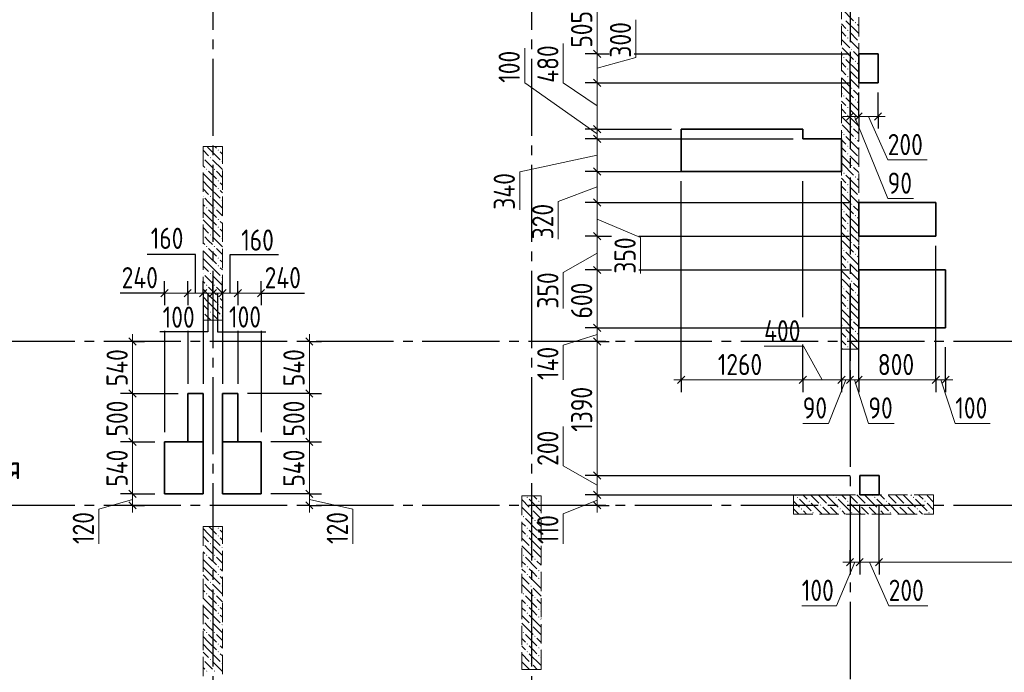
# Model space of a CAD drawing. Header units: millimetres. Extents: x 0 to 61017, y 0 to 42000.
# Tile 12 of 23: x 26240 to 36438, y 25370 to 32134. Entities that reach past the tile are written whole.
import ezdxf

# ---------------------------------------------------------------- set-up
doc = ezdxf.new("R2010")
doc.units = ezdxf.units.MM
doc.linetypes.add('______2', pattern=[270, 200, -70])
doc.linetypes.add('______5', pattern=[1100, 800, -100, 100, -100])
for name, color, linetype, lineweight in [('Standard', 7, 'Continuous', 25), ('ЖБ Пилон', 180, 'Continuous', 25), ('Оси', 40, '______5', 18), ('Примечания', 7, 'Continuous', 25), ('Размерная выноска', 7, 'Continuous', 13)]:
    doc.layers.add(name, color=color, linetype=linetype, lineweight=lineweight)
doc.layers.add('ЖБ Перекрытие верхний уровень', color=7, linetype='Continuous', lineweight=25, true_color=0xe0e0ff)
doc.layers.add('ЖБ Стена верхний уровень', color=7, linetype='Continuous', lineweight=25, true_color=0x006e00)
doc.styles.add('GOST 2.304-81', font='txt')

msp = doc.modelspace()

# ---------------------------------------------------------------- hatches: boundary and pattern name
at = {"layer": 'ЖБ Пилон', "linetype": 'Continuous', "lineweight": 18, "transparency": 33554687}
for points in [[(28140, 30707), (28143, 30703), (28140, 30700)], [(28210, 30703), (28217, 30710), (28223, 30703), (28217, 30697)], [(28290, 30783), (28297, 30790), (28303, 30783), (28297, 30777)], [(28330, 30663), (28337, 30670), (28340, 30667), (28340, 30660), (28337, 30657)], [(28170, 30583), (28177, 30590), (28183, 30583), (28177, 30577)], [(28250, 30583), (28257, 30590), (28263, 30583), (28257, 30577)], [(28290, 30463), (28297, 30470), (28303, 30463), (28297, 30457)], [(28290, 30383), (28297, 30390), (28303, 30383), (28297, 30377)], [(28140, 30307), (28143, 30303), (28140, 30300)], [(28210, 30303), (28217, 30310), (28223, 30303), (28217, 30297)], [(28170, 30183), (28177, 30190), (28183, 30183), (28177, 30177)], [(28250, 30183), (28257, 30190), (28263, 30183), (28257, 30177)], [(28330, 30263), (28337, 30270), (28340, 30267), (28340, 30260), (28337, 30257)], [(28290, 30063), (28297, 30070), (28303, 30063), (28297, 30057)], [(28290, 29983), (28297, 29990), (28303, 29983), (28297, 29977)], [(28140, 29907), (28143, 29903), (28140, 29900)], [(28210, 29903), (28217, 29910), (28223, 29903), (28217, 29897)], [(28170, 29783), (28177, 29790), (28183, 29783), (28177, 29777)], [(28250, 29783), (28257, 29790), (28263, 29783), (28257, 29777)], [(28330, 29863), (28337, 29870), (28340, 29867), (28340, 29860), (28337, 29857)], [(28290, 29663), (28297, 29670), (28303, 29663), (28297, 29657)], [(28290, 29583), (28297, 29590), (28303, 29583), (28297, 29577)], [(28140, 29507), (28143, 29503), (28140, 29500)], [(28210, 29503), (28217, 29510), (28223, 29503), (28217, 29497)], [(28170, 29383), (28177, 29390), (28183, 29383), (28177, 29377)], [(28250, 29383), (28257, 29390), (28263, 29383), (28257, 29377)], [(28330, 29463), (28337, 29470), (28340, 29467), (28340, 29460), (28337, 29457)], [(28290, 29263), (28297, 29270), (28303, 29263), (28297, 29257)], [(28290, 29183), (28297, 29190), (28303, 29183), (28297, 29177)], [(28140, 29107), (28143, 29103), (28140, 29100)], [(28210, 29103), (28217, 29110), (28223, 29103), (28217, 29097)], [(28330, 29063), (28337, 29070), (28340, 29067), (28340, 29060), (28337, 29057)], [(31490, 27183), (31497, 27190), (31503, 27183), (31497, 27177)], [(31610, 27143), (31617, 27150), (31623, 27143), (31617, 27137)], [(34290, 27183), (34297, 27190), (34303, 27183), (34297, 27177)], [(34410, 27143), (34417, 27150), (34423, 27143), (34417, 27137)], [(34690, 27183), (34697, 27190), (34703, 27183), (34697, 27177)], [(34810, 27143), (34817, 27150), (34823, 27143), (34817, 27137)], [(35090, 27183), (35097, 27190), (35103, 27183), (35097, 27177)], [(35210, 27143), (35217, 27150), (35223, 27143), (35217, 27137)], [(35490, 27183), (35497, 27190), (35503, 27183), (35497, 27177)], [(35610, 27143), (35617, 27150), (35623, 27143), (35617, 27137)], [(31530, 27063), (31537, 27070), (31543, 27063), (31537, 27057)], [(34330, 27063), (34337, 27070), (34343, 27063), (34337, 27057)], [(34450, 27023), (34457, 27030), (34463, 27023), (34457, 27017)], [(34530, 27103), (34537, 27110), (34543, 27103), (34537, 27097)], [(34610, 27103), (34617, 27110), (34623, 27103), (34617, 27097)], [(34730, 27063), (34737, 27070), (34743, 27063), (34737, 27057)], [(34850, 27023), (34857, 27030), (34863, 27023), (34857, 27017)], [(34930, 27103), (34937, 27110), (34943, 27103), (34937, 27097)], [(35010, 27103), (35017, 27110), (35023, 27103), (35017, 27097)], [(35130, 27063), (35137, 27070), (35143, 27063), (35137, 27057)], [(35250, 27023), (35257, 27030), (35263, 27023), (35257, 27017)], [(35330, 27103), (35337, 27110), (35343, 27103), (35337, 27097)], [(35410, 27103), (35417, 27110), (35423, 27103), (35417, 27097)], [(35530, 27063), (35537, 27070), (35543, 27063), (35537, 27057)], [(35650, 27023), (35657, 27030), (35663, 27023), (35657, 27017)], [(31450, 26983), (31457, 26990), (31463, 26983), (31457, 26977)], [(31570, 26943), (31577, 26950), (31583, 26943), (31577, 26937)], [(28290, 26863), (28297, 26870), (28303, 26863), (28297, 26857)], [(31490, 26863), (31497, 26870), (31503, 26863), (31497, 26857)], [(31610, 26823), (31617, 26830), (31623, 26823), (31617, 26817)], [(28290, 26783), (28297, 26790), (28303, 26783), (28297, 26777)], [(31490, 26783), (31497, 26790), (31503, 26783), (31497, 26777)], [(31610, 26743), (31617, 26750), (31623, 26743), (31617, 26737)], [(28140, 26707), (28143, 26703), (28140, 26700)], [(28210, 26703), (28217, 26710), (28223, 26703), (28217, 26697)], [(28330, 26663), (28337, 26670), (28340, 26667), (28340, 26660), (28337, 26657)], [(31530, 26663), (31537, 26670), (31543, 26663), (31537, 26657)], [(28170, 26583), (28177, 26590), (28183, 26583), (28177, 26577)], [(28250, 26583), (28257, 26590), (28263, 26583), (28257, 26577)], [(31450, 26583), (31457, 26590), (31463, 26583), (31457, 26577)], [(31570, 26543), (31577, 26550), (31583, 26543), (31577, 26537)], [(28290, 26463), (28297, 26470), (28303, 26463), (28297, 26457)], [(31490, 26463), (31497, 26470), (31503, 26463), (31497, 26457)], [(31610, 26423), (31617, 26430), (31623, 26423), (31617, 26417)], [(28210, 26303), (28217, 26310), (28223, 26303), (28217, 26297)], [(28290, 26383), (28297, 26390), (28303, 26383), (28297, 26377)], [(31490, 26383), (31497, 26390), (31503, 26383), (31497, 26377)], [(31610, 26343), (31617, 26350), (31623, 26343), (31617, 26337)], [(28140, 26307), (28143, 26303), (28140, 26300)], [(28330, 26263), (28337, 26270), (28340, 26267), (28340, 26260), (28337, 26257)], [(31530, 26263), (31537, 26270), (31543, 26263), (31537, 26257)], [(28170, 26183), (28177, 26190), (28183, 26183), (28177, 26177)], [(28250, 26183), (28257, 26190), (28263, 26183), (28257, 26177)], [(31450, 26183), (31457, 26190), (31463, 26183), (31457, 26177)], [(31570, 26143), (31577, 26150), (31583, 26143), (31577, 26137)], [(28290, 26063), (28297, 26070), (28303, 26063), (28297, 26057)], [(31490, 26063), (31497, 26070), (31503, 26063), (31497, 26057)], [(31610, 26023), (31617, 26030), (31623, 26023), (31617, 26017)], [(28140, 25907), (28143, 25903), (28140, 25900)], [(28210, 25903), (28217, 25910), (28223, 25903), (28217, 25897)], [(28290, 25983), (28297, 25990), (28303, 25983), (28297, 25977)], [(31490, 25983), (31497, 25990), (31503, 25983), (31497, 25977)], [(31610, 25943), (31617, 25950), (31623, 25943), (31617, 25937)], [(28330, 25863), (28337, 25870), (28340, 25867), (28340, 25860), (28337, 25857)], [(31530, 25863), (31537, 25870), (31543, 25863), (31537, 25857)], [(28170, 25783), (28177, 25790), (28183, 25783), (28177, 25777)], [(28250, 25783), (28257, 25790), (28263, 25783), (28257, 25777)], [(31450, 25783), (31457, 25790), (31463, 25783), (31457, 25777)], [(31570, 25743), (31577, 25750), (31583, 25743), (31577, 25737)], [(28290, 25663), (28297, 25670), (28303, 25663), (28297, 25657)], [(31490, 25663), (31497, 25670), (31503, 25663), (31497, 25657)], [(31610, 25623), (31617, 25630), (31623, 25623), (31617, 25617)], [(28140, 25507), (28143, 25503), (28140, 25500)], [(28210, 25503), (28217, 25510), (28223, 25503), (28217, 25497)], [(28290, 25583), (28297, 25590), (28303, 25583), (28297, 25577)], [(31490, 25583), (31497, 25590), (31503, 25583), (31497, 25577)], [(31610, 25543), (31617, 25550), (31623, 25543), (31617, 25537)], [(28330, 25463), (28337, 25470), (28340, 25467), (28340, 25460), (28337, 25457)], [(31530, 25463), (31537, 25470), (31543, 25463), (31537, 25457)], [(28170, 25383), (28177, 25390), (28183, 25383), (28177, 25377)], [(28250, 25383), (28257, 25390), (28263, 25383), (28257, 25377)]]:
    msp.add_hatch(color=7, dxfattribs=at).paths.add_polyline_path(points, flags=16)
at = {"layer": 'ЖБ Стена верхний уровень', "linetype": 'Continuous', "lineweight": 18, "transparency": 33554687}
for points in [[(34810, 32023), (34817, 32030), (34823, 32023), (34817, 32017)], [(34890, 32103), (34897, 32110), (34903, 32103), (34897, 32097)], [(34810, 31943), (34817, 31950), (34823, 31943), (34817, 31937)], [(34850, 31823), (34857, 31830), (34863, 31823), (34857, 31817)], [(34770, 31743), (34777, 31750), (34783, 31743), (34777, 31737)], [(34810, 31623), (34817, 31630), (34823, 31623), (34817, 31617)], [(34890, 31703), (34897, 31710), (34903, 31703), (34897, 31697)], [(34810, 31543), (34817, 31550), (34823, 31543), (34817, 31537)], [(34850, 31423), (34857, 31430), (34863, 31423), (34857, 31417)], [(34770, 31343), (34777, 31350), (34783, 31343), (34777, 31337)], [(34890, 31303), (34897, 31310), (34903, 31303), (34897, 31297)], [(34810, 31223), (34817, 31230), (34823, 31223), (34817, 31217)], [(34810, 31143), (34817, 31150), (34823, 31143), (34817, 31137)], [(34850, 31023), (34857, 31030), (34863, 31023), (34857, 31017)], [(34770, 30943), (34777, 30950), (34783, 30943), (34777, 30937)], [(34890, 30903), (34897, 30910), (34903, 30903), (34897, 30897)], [(34810, 30823), (34817, 30830), (34823, 30823), (34817, 30817)], [(34810, 30743), (34817, 30750), (34823, 30743), (34817, 30737)], [(34850, 30623), (34857, 30630), (34863, 30623), (34857, 30617)], [(34770, 30543), (34777, 30550), (34783, 30543), (34777, 30537)], [(34890, 30503), (34897, 30510), (34903, 30503), (34897, 30497)], [(34810, 30423), (34817, 30430), (34823, 30423), (34817, 30417)], [(34810, 30343), (34817, 30350), (34823, 30343), (34817, 30337)], [(34850, 30223), (34857, 30230), (34863, 30223), (34857, 30217)], [(34770, 30143), (34777, 30150), (34783, 30143), (34777, 30137)], [(34890, 30103), (34897, 30110), (34903, 30103), (34897, 30097)], [(34810, 30023), (34817, 30030), (34823, 30023), (34817, 30017)], [(34810, 29943), (34817, 29950), (34823, 29943), (34817, 29937)], [(34850, 29823), (34857, 29830), (34863, 29823), (34857, 29817)], [(34770, 29743), (34777, 29750), (34783, 29743), (34777, 29737)], [(34890, 29703), (34897, 29710), (34903, 29703), (34897, 29697)], [(34810, 29623), (34817, 29630), (34823, 29623), (34817, 29617)], [(34810, 29543), (34817, 29550), (34823, 29543), (34817, 29537)], [(34850, 29423), (34857, 29430), (34863, 29423), (34857, 29417)], [(34770, 29343), (34777, 29350), (34783, 29343), (34777, 29337)], [(34890, 29303), (34897, 29310), (34903, 29303), (34897, 29297)], [(34810, 29223), (34817, 29230), (34823, 29223), (34817, 29217)], [(34810, 29143), (34817, 29150), (34823, 29143), (34817, 29137)], [(34850, 29023), (34857, 29030), (34863, 29023), (34857, 29017)], [(34770, 28943), (34777, 28950), (34783, 28943), (34777, 28937)], [(34890, 28903), (34897, 28910), (34903, 28903), (34897, 28897)], [(34810, 28823), (34817, 28830), (34823, 28823), (34817, 28817)], [(34810, 28743), (34817, 28750), (34823, 28743), (34817, 28737)]]:
    msp.add_hatch(color=7, dxfattribs=at).paths.add_polyline_path(points, flags=16)

# ---------------------------------------------------------------- linework, layer by layer
at = {"layer": 'Standard', "color": 7, "linetype": 'Continuous', "lineweight": 13, "transparency": 33554687}
for p, q in [((32220, 32283), (32220, 31780)), ((32622, 31741), (32622, 32132)), ((31470, 31480), (31470, 31840)), ((31870, 31480), (31870, 31887)), ((32220, 31780), (32220, 31480)), ((32220, 31630), (32622, 31741)), ((32220, 30950), (31470, 31480)), ((32220, 31240), (31870, 31480)), ((32220, 31480), (32220, 31000)), ((34840, 31130), (34765, 31130)), ((34840, 31130), (34930, 31130)), ((34885, 31130), (35230, 30280)), ((34930, 31130), (35130, 31130)), ((35030, 31130), (35230, 30680)), ((35130, 31130), (35205, 31130)), ((32220, 31000), (32220, 30900)), ((32220, 30900), (32220, 30560)), ((32220, 30730), (31420, 30556)), ((35230, 30680), (35637, 30680)), ((31420, 30556), (31420, 30165)), ((32220, 30560), (32220, 30240)), ((32220, 30400), (31817, 30249)), ((31817, 30249), (31817, 29858)), ((32220, 30240), (32220, 29890)), ((35230, 30280), (35496, 30280)), ((32220, 30065), (32670, 29878)), ((32220, 29890), (32220, 29540)), ((32670, 29878), (32670, 29502)), ((32220, 29715), (31870, 29515)), ((31870, 29515), (31870, 29140)), ((32220, 29540), (32220, 28940)), ((27740, 29300), (27665, 29300)), ((27740, 29300), (27980, 29300)), ((27980, 29300), (28140, 29300)), ((28140, 29300), (28240, 29300)), ((28240, 29300), (28340, 29300)), ((28340, 29300), (28500, 29300)), ((28500, 29300), (28740, 29300)), ((28740, 29300), (28815, 29300)), ((27409, 28800), (27409, 28875)), ((29240, 28800), (29240, 28875)), ((32220, 28870), (31870, 28760)), ((32220, 28940), (32220, 28800)), ((27409, 28800), (27409, 28260)), ((29240, 28800), (29240, 28260)), ((31870, 28760), (31870, 28400)), ((32220, 28800), (32220, 27410)), ((34357, 28750), (33950, 28750)), ((34550, 28400), (34357, 28750)), ((33090, 28400), (33015, 28400)), ((34350, 28400), (34750, 28400)), ((34795, 28400), (34616, 27950)), ((34750, 28400), (34840, 28400)), ((34840, 28400), (34930, 28400)), ((34885, 28400), (35030, 27950)), ((34930, 28400), (35730, 28400)), ((35730, 28400), (35830, 28400)), ((35780, 28400), (35930, 27950)), ((35830, 28400), (35905, 28400)), ((34616, 27950), (34350, 27950)), ((35030, 27950), (35296, 27950)), ((35930, 27950), (36290, 27950)), ((31870, 27510), (31870, 27917)), ((27409, 27760), (27409, 27220)), ((29240, 27760), (29240, 27220)), ((32220, 27310), (31870, 27510)), ((32220, 27410), (32220, 27210)), ((27409, 27160), (27059, 27060)), ((27409, 27220), (27409, 27100)), ((29240, 27220), (29240, 27100)), ((29240, 27160), (29690, 27060)), ((32220, 27155), (31870, 27013)), ((32220, 27210), (32220, 27100)), ((27059, 27060), (27059, 26700)), ((27409, 27100), (27409, 27025)), ((29240, 27100), (29240, 27025)), ((29690, 27060), (29690, 26700)), ((32220, 27100), (32220, 27025)), ((31870, 27013), (31870, 26700)), ((34890, 26510), (34700, 26060)), ((34840, 26510), (34765, 26510)), ((34940, 26510), (35140, 26510)), ((35040, 26510), (35240, 26060)), ((34700, 26060), (34340, 26060)), ((35240, 26060), (35647, 26060))]:
    msp.add_line(p, q, dxfattribs=at)
at = {"layer": 'Standard', "color": 7, "linetype": 'Continuous', "lineweight": 25, "transparency": 33554687}
for p, q in [((32182, 31817), (32258, 31743)), ((32182, 31517), (32258, 31443)), ((34802, 31092), (34877, 31167)), ((34892, 31092), (34967, 31167)), ((35092, 31092), (35167, 31167)), ((32182, 31038), (32258, 30962)), ((32182, 30938), (32258, 30862)), ((32182, 30597), (32258, 30522)), ((32182, 30277), (32258, 30202)), ((32182, 29928), (32258, 29853)), ((32182, 29577), (32258, 29502)), ((27702, 29263), (27777, 29338)), ((27942, 29263), (28017, 29338)), ((28102, 29263), (28177, 29338)), ((28202, 29263), (28277, 29338)), ((28302, 29263), (28377, 29338)), ((28463, 29263), (28538, 29338)), ((28702, 29263), (28777, 29338)), ((32182, 28977), (32258, 28902)), ((27371, 28838), (27446, 28762)), ((29202, 28838), (29277, 28762)), ((32182, 28838), (32258, 28762)), ((33053, 28363), (33128, 28438)), ((34312, 28363), (34388, 28438)), ((34712, 28363), (34788, 28438)), ((34802, 28363), (34877, 28438)), ((34892, 28363), (34967, 28438)), ((35692, 28363), (35767, 28438)), ((35792, 28363), (35867, 28438)), ((27371, 28297), (27446, 28222)), ((29202, 28297), (29277, 28222)), ((27371, 27797), (27446, 27722)), ((29202, 27797), (29277, 27722)), ((32182, 27448), (32258, 27372)), ((27371, 27257), (27446, 27182)), ((29202, 27257), (29277, 27182)), ((32182, 27248), (32258, 27172)), ((27371, 27138), (27446, 27063)), ((29202, 27138), (29277, 27063)), ((32182, 27138), (32258, 27063)), ((34802, 26472), (34877, 26548)), ((34902, 26472), (34977, 26548)), ((35102, 26472), (35177, 26548))]:
    msp.add_line(p, q, dxfattribs=at)
at = {"layer": 'Standard', "color": 251, "linetype": 'Continuous', "lineweight": -3, "true_color": 0x656565, "transparency": 33554687}
for p, q in [((32220, 31780), (32095, 31780)), ((32220, 31780), (32345, 31780)), ((32220, 31780), (32320, 31780)), ((32605, 31780), (34830, 31780)), ((34840, 31130), (34840, 31717)), ((32220, 31480), (32095, 31480)), ((32220, 31480), (32345, 31480)), ((34930, 31130), (34930, 31380)), ((35130, 31130), (35130, 31380)), ((34840, 31130), (34840, 31255)), ((34930, 31130), (34930, 31255)), ((35130, 31130), (35130, 31255)), ((34840, 31130), (34840, 31005)), ((34930, 31130), (34930, 31005)), ((35130, 31130), (35130, 31005)), ((32220, 31000), (32095, 31000)), ((32220, 30900), (32095, 30900)), ((32220, 31000), (32345, 31000)), ((32220, 30900), (32345, 30900)), ((32220, 30560), (32095, 30560)), ((32220, 30560), (32345, 30560)), ((33090, 28400), (33090, 30460)), ((34350, 29052), (34350, 30460)), ((32220, 30240), (32095, 30240)), ((32220, 30240), (32345, 30240)), ((32220, 29890), (32095, 29890)), ((32220, 29890), (32345, 29890)), ((32220, 29890), (32368, 29890)), ((32653, 29890), (34830, 29890)), ((32220, 29540), (32095, 29540)), ((32220, 29540), (32345, 29540)), ((32220, 29540), (32368, 29540)), ((32653, 29540), (34830, 29540)), ((27740, 29300), (27740, 29425)), ((27980, 29300), (27980, 29425)), ((28140, 29300), (28140, 29425)), ((28240, 29300), (28240, 29425)), ((28340, 29300), (28340, 29425)), ((28500, 29300), (28500, 29425)), ((28740, 29300), (28740, 29425)), ((27740, 29300), (27740, 29175)), ((27740, 29300), (27740, 29193)), ((27980, 29300), (27980, 29175)), ((27980, 29300), (27980, 29193)), ((28140, 29300), (28140, 29175)), ((28240, 29300), (28240, 29175)), ((28240, 29300), (28240, 29300)), ((28340, 29300), (28340, 29175)), ((28500, 29300), (28500, 29175)), ((28500, 29300), (28500, 29195)), ((28740, 29300), (28740, 29175)), ((28740, 29300), (28740, 29195)), ((27740, 28908), (27740, 27860)), ((27980, 28908), (27980, 28360)), ((28500, 28910), (28500, 28360)), ((28740, 28910), (28740, 27860)), ((32220, 28940), (32095, 28940)), ((32220, 28940), (32345, 28940)), ((32220, 28940), (34830, 28940)), ((27409, 28800), (27284, 28800)), ((27409, 28800), (27534, 28800)), ((27409, 28800), (27409, 28800)), ((29240, 28800), (29115, 28800)), ((29240, 28800), (29365, 28800)), ((29240, 28800), (29240, 28800)), ((32220, 28800), (32095, 28800)), ((32220, 28800), (32345, 28800)), ((32220, 28800), (32220, 28800)), ((35830, 28400), (35830, 28740)), ((33090, 28400), (33090, 28525)), ((34350, 28400), (34350, 28525)), ((34750, 28400), (34750, 28525)), ((34840, 28400), (34840, 28525)), ((34930, 28400), (34930, 28525)), ((35730, 28400), (35730, 28525)), ((35830, 28400), (35830, 28525)), ((33090, 28400), (33090, 28275)), ((34350, 28400), (34350, 28275)), ((34750, 28400), (34750, 28275)), ((34840, 28400), (34840, 28275)), ((34930, 28400), (34930, 28275)), ((35730, 28400), (35730, 28275)), ((35830, 28400), (35830, 28275)), ((27409, 28260), (27284, 28260)), ((27409, 28260), (27534, 28260)), ((27409, 28260), (27880, 28260)), ((29240, 28260), (29115, 28260)), ((29240, 28260), (29365, 28260)), ((27409, 27760), (27284, 27760)), ((27409, 27760), (27534, 27760)), ((27409, 27760), (27640, 27760)), ((29240, 27760), (29115, 27760)), ((29240, 27760), (29365, 27760)), ((32220, 27410), (32095, 27410)), ((32220, 27410), (32345, 27410)), ((32220, 27410), (34840, 27410)), ((27409, 27220), (27284, 27220)), ((27409, 27220), (27534, 27220)), ((27409, 27220), (27640, 27220)), ((29240, 27220), (28840, 27220)), ((29240, 27220), (29115, 27220)), ((29240, 27220), (29365, 27220)), ((32220, 27210), (32095, 27210)), ((32220, 27210), (32345, 27210)), ((32220, 27210), (34840, 27210)), ((27409, 27100), (27284, 27100)), ((27409, 27100), (27534, 27100)), ((27409, 27100), (27409, 27100)), ((29240, 27100), (29115, 27100)), ((29240, 27100), (29365, 27100)), ((29240, 27100), (29240, 27100)), ((32220, 27100), (32095, 27100)), ((32220, 27100), (32345, 27100)), ((32220, 27100), (32220, 27100)), ((34940, 26510), (34940, 27110)), ((34840, 26510), (34840, 26635)), ((34940, 26510), (34940, 26635)), ((35140, 26510), (35140, 26635)), ((34840, 26510), (34840, 26385)), ((34840, 26510), (34840, 26510)), ((34940, 26510), (34940, 26385)), ((35140, 26510), (35140, 26385))]:
    msp.add_line(p, q, dxfattribs=at)
for points in [[(32220, 31480), (32467, 31480), (32467, 31480), (34830, 31480)], [(32220, 31000), (32512, 31000), (32512, 31000), (32990, 31000)], [(32220, 30900), (32521, 30900), (32521, 30900), (34250, 30900)], [(32220, 30560), (32552, 30560), (32552, 30560), (34250, 30560)], [(34750, 28400), (34750, 28417), (34750, 28417), (34750, 29104), (34750, 29104), (34750, 30460)], [(32220, 30240), (32582, 30240), (32582, 30240), (34830, 30240)], [(34930, 28400), (34930, 28417), (34930, 28417), (34930, 29198), (34930, 29198), (34930, 29790)], [(35730, 28400), (35730, 29617), (35730, 29617), (35730, 29790)], [(28140, 29300), (28140, 28996), (28140, 28996), (28140, 28360)], [(28340, 29300), (28340, 28923), (28340, 28923), (28340, 28360)], [(34840, 28400), (34840, 28417), (34840, 28417), (34840, 29151), (34840, 29151), (34840, 29278)], [(34350, 28400), (34350, 28417), (34350, 28417), (34350, 28767)], [(29240, 28260), (29234, 28260), (29234, 28260), (29223, 28260), (29223, 28260), (29223, 28260), (29223, 28260), (28600, 28260)], [(29240, 27760), (29223, 27760), (29223, 27760), (28840, 27760)], [(35140, 26510), (35140, 26606), (35140, 26606), (35140, 27110)]]:
    msp.add_lwpolyline(points, dxfattribs=at)
at = {"layer": 'Standard', "color": 7, "linetype": 'Continuous', "lineweight": 13, "transparency": 33554687}
for points in [[(33090, 28400), (33436, 28400), (33436, 28400), (33495, 28400), (33495, 28400), (33573, 28400), (33573, 28400), (34350, 28400)], [(27409, 28260), (27409, 28241), (27409, 28241), (27409, 27760)], [(29240, 28260), (29240, 28242), (29240, 28242), (29240, 28083), (29240, 28083), (29240, 27760)], [(34840, 26510), (34881, 26510), (34881, 26510), (34940, 26510)], [(35140, 26510), (36371, 26510), (36371, 26510), (38305, 26510), (38305, 26510), (38760, 26510)]]:
    msp.add_lwpolyline(points, dxfattribs=at)
at = {"layer": 'ЖБ Перекрытие верхний уровень', "color": 7, "linetype": 'Continuous', "lineweight": 35, "transparency": 33554687}
for p, q in [((35130, 31780), (34930, 31780)), ((34930, 31780), (34930, 31480)), ((35130, 31480), (35130, 31780)), ((34930, 31480), (35130, 31480)), ((34350, 31000), (33090, 31000)), ((33090, 31000), (33090, 30560)), ((34350, 30900), (34350, 31000)), ((34750, 30900), (34350, 30900)), ((34750, 30560), (34750, 30900)), ((33090, 30560), (34350, 30560)), ((34350, 30560), (34750, 30560)), ((35730, 30240), (34930, 30240)), ((34930, 30240), (34930, 29890)), ((35730, 29890), (35730, 30240)), ((34930, 29890), (35730, 29890)), ((35830, 29540), (34930, 29540)), ((34930, 29540), (34930, 28940)), ((35830, 28940), (35830, 29540)), ((34930, 28940), (35830, 28940)), ((28140, 28260), (27980, 28260)), ((27980, 28260), (27980, 27760)), ((28140, 27760), (28140, 28260)), ((28500, 28260), (28340, 28260)), ((28340, 28260), (28340, 27760)), ((28500, 27760), (28500, 28260)), ((28140, 27760), (27740, 27760)), ((27740, 27760), (27740, 27220)), ((27980, 27760), (28140, 27760)), ((28140, 27220), (28140, 27760)), ((28340, 27760), (28500, 27760)), ((28740, 27760), (28340, 27760)), ((28340, 27760), (28340, 27220)), ((28740, 27220), (28740, 27760)), ((35140, 27410), (34940, 27410)), ((34940, 27410), (34940, 27210)), ((35140, 27210), (35140, 27410)), ((27740, 27220), (28140, 27220)), ((28340, 27220), (28740, 27220)), ((34940, 27210), (35140, 27210))]:
    msp.add_line(p, q, dxfattribs=at)
at = {"layer": 'ЖБ Пилон', "color": 253, "linetype": '______2', "lineweight": 13, "true_color": 0xa0a0a0, "transparency": 33554687}
for p, q in [((28140, 30820), (28140, 29020)), ((28340, 30820), (28140, 30820)), ((28340, 29020), (28340, 30820)), ((28140, 29020), (28340, 29020)), ((31440, 27200), (31440, 25400)), ((31640, 27200), (31440, 27200)), ((31640, 25400), (31640, 27200)), ((35705, 27210), (34255, 27210)), ((34255, 27210), (34255, 27010)), ((35705, 27010), (35705, 27210)), ((34255, 27010), (35705, 27010)), ((28140, 26880), (28140, 25080)), ((28340, 26880), (28140, 26880)), ((28340, 25080), (28340, 26880)), ((31440, 25400), (31640, 25400))]:
    msp.add_line(p, q, dxfattribs=at)
at = {"layer": 'ЖБ Пилон', "color": 9, "linetype": 'Continuous', "lineweight": 18, "true_color": 0xc7c7c7, "transparency": 33554687}
for p, q in [((28180, 30820), (28197, 30803)), ((28197, 30803), (28317, 30683)), ((28260, 30820), (28277, 30803)), ((28140, 30780), (28197, 30723)), ((28317, 30763), (28340, 30740)), ((28140, 30620), (28157, 30603)), ((28197, 30643), (28157, 30683)), ((28237, 30603), (28197, 30643)), ((28237, 30683), (28340, 30580)), ((28197, 30483), (28140, 30540)), ((28197, 30563), (28277, 30483)), ((28277, 30563), (28340, 30500)), ((28140, 30460), (28197, 30403)), ((28197, 30483), (28277, 30403)), ((28197, 30403), (28317, 30283)), ((28340, 30420), (28317, 30443)), ((28140, 30380), (28197, 30323)), ((28317, 30363), (28340, 30340)), ((28140, 30220), (28157, 30203)), ((28197, 30243), (28157, 30283)), ((28237, 30203), (28197, 30243)), ((28237, 30283), (28340, 30180)), ((28197, 30083), (28140, 30140)), ((28197, 30163), (28277, 30083)), ((28197, 30083), (28277, 30003)), ((28277, 30163), (28340, 30100)), ((28140, 30060), (28197, 30003)), ((28197, 30003), (28317, 29883)), ((28340, 30020), (28317, 30043)), ((28140, 29980), (28197, 29923)), ((28197, 29843), (28157, 29883)), ((28237, 29883), (28340, 29780)), ((28317, 29963), (28340, 29940)), ((28140, 29820), (28157, 29803)), ((28237, 29803), (28197, 29843)), ((28197, 29683), (28140, 29740)), ((28197, 29763), (28277, 29683)), ((28197, 29683), (28277, 29603)), ((28277, 29763), (28340, 29700)), ((28140, 29660), (28197, 29603)), ((28140, 29580), (28197, 29523)), ((28197, 29603), (28317, 29483)), ((28340, 29620), (28317, 29643)), ((28197, 29443), (28157, 29483)), ((28237, 29483), (28340, 29380)), ((28317, 29563), (28340, 29540)), ((28140, 29420), (28157, 29403)), ((28237, 29403), (28197, 29443)), ((28197, 29283), (28140, 29340)), ((28197, 29363), (28277, 29283)), ((28197, 29283), (28277, 29203)), ((28277, 29363), (28340, 29300)), ((28140, 29260), (28197, 29203)), ((28140, 29180), (28197, 29123)), ((28197, 29203), (28317, 29083)), ((28340, 29220), (28317, 29243)), ((28197, 29043), (28157, 29083)), ((28237, 29083), (28300, 29020)), ((28317, 29163), (28340, 29140)), ((28140, 29020), (28140, 29020)), ((28220, 29020), (28197, 29043)), ((31440, 27160), (31517, 27083)), ((31517, 27163), (31637, 27043)), ((31597, 27163), (31560, 27200)), ((34255, 27145), (34317, 27083)), ((34270, 27210), (34277, 27203)), ((34317, 27163), (34437, 27043)), ((34357, 27203), (34350, 27210)), ((34397, 27163), (34357, 27203)), ((34437, 27203), (34517, 27123)), ((34517, 27203), (34510, 27210)), ((34517, 27203), (34597, 27123)), ((34590, 27210), (34597, 27203)), ((34597, 27203), (34717, 27083)), ((34670, 27210), (34677, 27203)), ((34717, 27163), (34837, 27043)), ((34757, 27203), (34750, 27210)), ((34797, 27163), (34757, 27203)), ((34837, 27203), (34917, 27123)), ((34917, 27203), (34910, 27210)), ((34917, 27203), (34997, 27123)), ((34990, 27210), (34997, 27203)), ((34997, 27203), (35117, 27083)), ((35070, 27210), (35077, 27203)), ((35117, 27163), (35237, 27043)), ((35157, 27203), (35150, 27210)), ((35197, 27163), (35157, 27203)), ((35237, 27203), (35317, 27123)), ((35317, 27203), (35310, 27210)), ((35317, 27203), (35397, 27123)), ((35390, 27210), (35397, 27203)), ((35397, 27203), (35517, 27083)), ((35470, 27210), (35477, 27203)), ((35517, 27163), (35637, 27043)), ((35557, 27203), (35550, 27210)), ((35597, 27163), (35557, 27203)), ((35637, 27203), (35705, 27135)), ((31440, 27080), (31557, 26963)), ((31557, 27043), (31640, 26960)), ((31637, 27123), (31640, 27120)), ((34255, 27065), (34310, 27010)), ((34357, 27043), (34390, 27010)), ((34437, 27123), (34550, 27010)), ((34597, 27043), (34557, 27083)), ((34630, 27010), (34597, 27043)), ((34637, 27083), (34710, 27010)), ((34757, 27043), (34790, 27010)), ((34837, 27123), (34950, 27010)), ((34997, 27043), (34957, 27083)), ((35030, 27010), (34997, 27043)), ((35037, 27083), (35110, 27010)), ((35157, 27043), (35190, 27010)), ((35237, 27123), (35350, 27010)), ((35397, 27043), (35357, 27083)), ((35430, 27010), (35397, 27043)), ((35437, 27083), (35510, 27010)), ((35557, 27043), (35590, 27010)), ((35637, 27123), (35705, 27055)), ((31477, 26963), (31597, 26843)), ((31640, 26880), (31597, 26923)), ((28140, 26860), (28197, 26803)), ((28200, 26880), (28277, 26803)), ((28340, 26820), (28317, 26843)), ((31440, 26920), (31477, 26883)), ((31440, 26840), (31477, 26803)), ((31557, 26803), (31517, 26843)), ((28140, 26780), (28197, 26723)), ((28197, 26803), (28317, 26683)), ((28317, 26763), (28340, 26740)), ((31440, 26760), (31517, 26683)), ((31517, 26763), (31637, 26643)), ((31597, 26763), (31557, 26803)), ((31637, 26803), (31640, 26800)), ((31637, 26723), (31640, 26720)), ((28140, 26620), (28157, 26603)), ((28197, 26643), (28157, 26683)), ((28237, 26603), (28197, 26643)), ((28237, 26683), (28340, 26580)), ((31440, 26680), (31557, 26563)), ((31557, 26643), (31640, 26560)), ((28197, 26483), (28140, 26540)), ((28197, 26563), (28277, 26483)), ((28277, 26563), (28340, 26500)), ((31440, 26520), (31477, 26483)), ((31477, 26563), (31597, 26443)), ((31640, 26480), (31597, 26523)), ((28140, 26460), (28197, 26403)), ((28197, 26483), (28277, 26403)), ((28340, 26420), (28317, 26443)), ((31440, 26440), (31477, 26403)), ((31557, 26403), (31517, 26443)), ((28140, 26380), (28197, 26323)), ((28197, 26403), (28317, 26283)), ((28317, 26363), (28340, 26340)), ((31440, 26360), (31517, 26283)), ((31517, 26363), (31637, 26243)), ((31597, 26363), (31557, 26403)), ((31637, 26403), (31640, 26400)), ((31637, 26323), (31640, 26320)), ((28140, 26220), (28157, 26203)), ((28197, 26243), (28157, 26283)), ((28237, 26203), (28197, 26243)), ((28237, 26283), (28340, 26180)), ((31440, 26280), (31557, 26163)), ((31557, 26243), (31640, 26160)), ((28197, 26083), (28140, 26140)), ((28197, 26163), (28277, 26083)), ((28277, 26163), (28340, 26100)), ((31440, 26120), (31477, 26083)), ((31477, 26163), (31597, 26043)), ((31640, 26080), (31597, 26123)), ((28140, 26060), (28197, 26003)), ((28197, 26083), (28277, 26003)), ((28340, 26020), (28317, 26043)), ((31440, 26040), (31477, 26003)), ((31557, 26003), (31517, 26043)), ((28140, 25980), (28197, 25923)), ((28197, 26003), (28317, 25883)), ((28317, 25963), (28340, 25940)), ((31440, 25960), (31517, 25883)), ((31517, 25963), (31637, 25843)), ((31597, 25963), (31557, 26003)), ((31637, 26003), (31640, 26000)), ((31637, 25923), (31640, 25920)), ((28140, 25820), (28157, 25803)), ((28197, 25843), (28157, 25883)), ((28237, 25803), (28197, 25843)), ((28237, 25883), (28340, 25780)), ((31440, 25880), (31557, 25763)), ((31557, 25843), (31640, 25760)), ((28197, 25683), (28140, 25740)), ((28197, 25763), (28277, 25683)), ((28277, 25763), (28340, 25700)), ((31440, 25720), (31477, 25683)), ((31477, 25763), (31597, 25643)), ((31640, 25680), (31597, 25723)), ((28140, 25660), (28197, 25603)), ((28197, 25683), (28277, 25603)), ((28197, 25603), (28317, 25483)), ((28340, 25620), (28317, 25643)), ((31440, 25640), (31477, 25603)), ((31557, 25603), (31517, 25643)), ((31597, 25563), (31557, 25603)), ((31637, 25603), (31640, 25600)), ((28140, 25580), (28197, 25523)), ((28317, 25563), (28340, 25540)), ((31440, 25560), (31517, 25483)), ((31517, 25563), (31637, 25443)), ((31637, 25523), (31640, 25520)), ((28140, 25420), (28157, 25403)), ((28197, 25443), (28157, 25483)), ((28237, 25403), (28197, 25443)), ((28237, 25483), (28340, 25380)), ((31440, 25480), (31520, 25400)), ((31557, 25443), (31600, 25400))]:
    msp.add_line(p, q, dxfattribs=at)
at = {"layer": 'ЖБ Стена верхний уровень', "color": 251, "linetype": '______2', "lineweight": 13, "true_color": 0x656565, "transparency": 33554687}
for p, q in [((34750, 34500), (34750, 28720)), ((34930, 28720), (34930, 34500)), ((34750, 28720), (34930, 28720))]:
    msp.add_line(p, q, dxfattribs=at)
at = {"layer": 'ЖБ Стена верхний уровень', "color": 9, "linetype": 'Continuous', "lineweight": 18, "true_color": 0xc7c7c7, "transparency": 33554687}
for p, q in [((34757, 32243), (34877, 32123)), ((34917, 32003), (34797, 32123)), ((34750, 32090), (34797, 32043)), ((34917, 32083), (34930, 32070)), ((34757, 32003), (34750, 32010)), ((34750, 31930), (34837, 31843)), ((34797, 31963), (34757, 32003)), ((34837, 32003), (34917, 31923)), ((34837, 31923), (34930, 31830)), ((34917, 32003), (34930, 31990)), ((34757, 31843), (34877, 31723)), ((34750, 31770), (34757, 31763)), ((34917, 31603), (34797, 31723)), ((34930, 31750), (34877, 31803)), ((34750, 31690), (34797, 31643)), ((34917, 31683), (34930, 31670)), ((34757, 31603), (34750, 31610)), ((34750, 31530), (34837, 31443)), ((34797, 31563), (34757, 31603)), ((34837, 31603), (34917, 31523)), ((34837, 31523), (34930, 31430)), ((34917, 31603), (34930, 31590)), ((34757, 31443), (34877, 31323)), ((34750, 31370), (34757, 31363)), ((34917, 31203), (34797, 31323)), ((34930, 31350), (34877, 31403)), ((34750, 31290), (34797, 31243)), ((34757, 31203), (34750, 31210)), ((34917, 31283), (34930, 31270)), ((34750, 31130), (34837, 31043)), ((34797, 31163), (34757, 31203)), ((34837, 31203), (34917, 31123)), ((34837, 31123), (34930, 31030)), ((34917, 31203), (34930, 31190)), ((34757, 31043), (34877, 30923)), ((34930, 30950), (34877, 31003)), ((34750, 30970), (34757, 30963)), ((34917, 30803), (34797, 30923)), ((34750, 30890), (34797, 30843)), ((34757, 30803), (34750, 30810)), ((34797, 30763), (34757, 30803)), ((34837, 30803), (34917, 30723)), ((34917, 30883), (34930, 30870)), ((34917, 30803), (34930, 30790)), ((34750, 30730), (34837, 30643)), ((34837, 30723), (34930, 30630)), ((34757, 30643), (34877, 30523)), ((34930, 30550), (34877, 30603)), ((34750, 30570), (34757, 30563)), ((34917, 30403), (34797, 30523)), ((34750, 30490), (34797, 30443)), ((34757, 30403), (34750, 30410)), ((34797, 30363), (34757, 30403)), ((34837, 30403), (34917, 30323)), ((34917, 30483), (34930, 30470)), ((34917, 30403), (34930, 30390)), ((34750, 30330), (34837, 30243)), ((34837, 30323), (34930, 30230)), ((34757, 30243), (34877, 30123)), ((34930, 30150), (34877, 30203)), ((34750, 30170), (34757, 30163)), ((34750, 30090), (34797, 30043)), ((34917, 30003), (34797, 30123)), ((34917, 30083), (34930, 30070)), ((34757, 30003), (34750, 30010)), ((34797, 29963), (34757, 30003)), ((34837, 30003), (34917, 29923)), ((34917, 30003), (34930, 29990)), ((34750, 29930), (34837, 29843)), ((34837, 29923), (34930, 29830)), ((34757, 29843), (34877, 29723)), ((34930, 29750), (34877, 29803)), ((34750, 29770), (34757, 29763)), ((34750, 29690), (34797, 29643)), ((34917, 29603), (34797, 29723)), ((34917, 29683), (34930, 29670)), ((34757, 29603), (34750, 29610)), ((34797, 29563), (34757, 29603)), ((34837, 29603), (34917, 29523)), ((34917, 29603), (34930, 29590)), ((34750, 29530), (34837, 29443)), ((34837, 29523), (34930, 29430)), ((34750, 29370), (34757, 29363)), ((34757, 29443), (34877, 29323)), ((34930, 29350), (34877, 29403)), ((34750, 29290), (34797, 29243)), ((34917, 29203), (34797, 29323)), ((34917, 29283), (34930, 29270)), ((34757, 29203), (34750, 29210)), ((34797, 29163), (34757, 29203)), ((34837, 29203), (34917, 29123)), ((34917, 29203), (34930, 29190)), ((34750, 29130), (34837, 29043)), ((34837, 29123), (34930, 29030)), ((34750, 28970), (34757, 28963)), ((34757, 29043), (34877, 28923)), ((34930, 28950), (34877, 29003)), ((34750, 28890), (34797, 28843)), ((34917, 28803), (34797, 28923)), ((34917, 28883), (34930, 28870)), ((34757, 28803), (34750, 28810)), ((34797, 28763), (34757, 28803)), ((34837, 28803), (34917, 28723)), ((34917, 28803), (34930, 28790)), ((34750, 28730), (34760, 28720)), ((34837, 28723), (34840, 28720))]:
    msp.add_line(p, q, dxfattribs=at)
at = {"layer": 'Оси', "color": 8, "linetype": '______5', "lineweight": -3, "transparency": 33554687}
for p, q in [((34840, 37100), (34840, 16970)), ((28240, 35030), (28240, 16970)), ((31540, 35030), (31540, 16970)), ((49910, 28800), (4600, 28800)), ((49910, 27100), (4600, 27100))]:
    msp.add_line(p, q, dxfattribs=at)
at = {"layer": 'Размерная выноска', "color": 7, "linetype": 'Continuous', "lineweight": 25, "transparency": 33554687}
for p, q in [((27740, 29300), (27280, 29300)), ((28740, 29300), (29190, 29300))]:
    msp.add_line(p, q, dxfattribs=at)
for points in [[(28060, 29300), (28060, 29700), (27560, 29700)], [(28420, 29300), (28420, 29700), (28920, 29700)], [(28190, 29300), (28190, 28900), (27690, 28900)], [(28290, 29300), (28290, 28900), (28790, 28900)]]:
    msp.add_lwpolyline(points, dxfattribs=at)

# ---------------------------------------------------------------- texts
at = {"layer": 'Standard', "color": 7, "linetype": 'Continuous', "lineweight": 25, "transparency": 33554687, "char_height": 220, "attachment_point": 7, "rotation": 90, "style": 'GOST 2.304-81'}
for s, insert, width in [('505', (32170, 31844), 500.81), ('300', (32572, 31741), 516.4), ('100', (31420, 31480), 485.08), ('480', (31820, 31480), 531.97), ('340', (31369, 30165), 516.4), ('320', (31767, 29858), 516.4), ('350', (32620, 29502), 500.82), ('350', (31820, 29140), 500.83), ('600', (32170, 29037), 531.97), ('140', (31820, 28400), 485.08), ('540', (27359, 28335), 516.38), ('540', (29190, 28335), 516.38), ('1390', (32170, 27863), 610.16), ('500', (27359, 27814), 516.39), ('500', (29190, 27814), 516.39), ('200', (31820, 27510), 531.97), ('540', (27359, 27294), 516.4), ('540', (29190, 27294), 516.4), ('120', (27009, 26700), 485.08), ('120', (29640, 26700), 485.08), ('110', (31820, 26700), 438.19)]:
    msp.add_mtext(s, dxfattribs=dict(at, insert=insert, width=width))
at = {"layer": 'Standard', "color": 7, "linetype": 'Continuous', "lineweight": 25, "transparency": 33554687, "char_height": 220, "attachment_point": 7, "style": 'GOST 2.304-81'}
for s, insert, width in [('200', (35230, 30730), 531.97), ('90', (35230, 30330), 391.31), ('160', (27597, 29758), 485.09), ('160', (28534, 29740), 485.08), ('240', (27296, 29350), 531.97), ('240', (28777, 29350), 531.97), ('100', (27721, 28941), 485.09), ('100', (28408, 28943), 485.08), ('400', (33950, 28800), 531.96), ('1260', (33470, 28450), 625.73), ('800', (35127, 28450), 531.97), ('90', (34350, 28000), 391.31), ('90', (35030, 28000), 391.31), ('100', (35930, 28000), 485.09), ('100', (34340, 26110), 485.09), ('200', (35240, 26110), 531.97)]:
    msp.add_mtext(s, dxfattribs=dict(at, insert=insert, width=width))
at = {"layer": 'Примечания', "color": 251, "linetype": 'Continuous', "lineweight": 25, "true_color": 0x656565, "transparency": 33554687, "insert": (23843, 27303), "char_height": 250, "width": 2505.58, "attachment_point": 7, "style": 'GOST 2.304-81'}
msp.add_mtext('Плита\\~перекрытия', dxfattribs=at)

doc.saveas('drawing.dxf')
